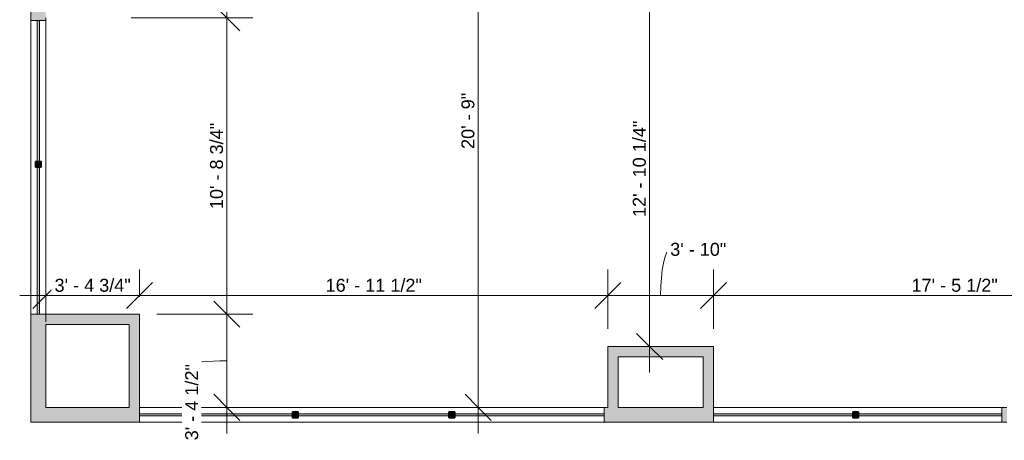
# Model space of a CAD drawing. Header units: inches. Extents: x -287 to 394, y -282 to 279.
# Tile 1 of 6: x -287 to 141, y -252 to -70. Entities that reach past the tile are written whole.
import ezdxf

# ---------------------------------------------------------------- set-up
doc = ezdxf.new("R2010")
doc.units = ezdxf.units.IN
doc.header["$MEASUREMENT"] = 0
for name, color, linetype, lineweight in [('A-ANNO-DIMS', 211, 'Continuous', 9), ('A-ANNO-DIMS-96', 211, 'Continuous', 9), ('A-FLOR', 192, 'Continuous', 9), ('A-WALL', 90, 'Continuous', 9), ('A-WALL-PATT', 111, 'Continuous', 9)]:
    doc.layers.add(name, color=color, linetype=linetype, lineweight=lineweight)
doc.styles.add('Arial', font='arial.ttf', dxfattribs={"height": 5.625})
doc.dimstyles.new('Linear_-_1_5mm_Arial', dxfattribs={"dimscale": 12, "dimtxt": 5.738959, "dimasz": 0.944882, "dimexe": 0.944882, "dimexo": 0.629921, "dimgap": 0, "dimtad": 1, "dimrnd": 0.25, "dimzin": 1, "dimdsep": 46, "dimlunit": 4, "dimtxsty": 'Arial', "dimblk1": 'OBLIQUE', "dimblk2": 'OBLIQUE', "dimsah": 1, "dimcen": 0.09, "dimdle": 0.944882, "dimazin": 0, "dimtfac": 1, "dimtdec": 4, "dimtix": 1, "dimtmove": 0, "dimatfit": 3, "dimfxl": 1, "dimtvp": 1, "dimtfill": 1, "dimfrac": 2, "dimtolj": 1, "dimtzin": 0, "dimarcsym": 2})
doc.dimstyles.new('Linear_-_1_5mm_Arial_1', dxfattribs={"dimscale": 12, "dimtxt": 5.738959, "dimasz": 0.944882, "dimexe": 0.944882, "dimexo": 0.629921, "dimgap": 0, "dimtad": 1, "dimrnd": 0.25, "dimzin": 1, "dimdsep": 46, "dimlunit": 4, "dimtxsty": 'Arial', "dimblk1": 'OBLIQUE', "dimblk2": 'OBLIQUE', "dimsah": 1, "dimcen": 0.09, "dimdle": 0.944882, "dimazin": 0, "dimtfac": 1, "dimtdec": 4, "dimtix": 1, "dimtmove": 1, "dimatfit": 3, "dimfxl": 1, "dimtvp": 1, "dimtfill": 1, "dimfrac": 2, "dimtolj": 1, "dimtzin": 0, "dimarcsym": 2})
doc.dimstyles.new('Linear_-_1_5mm_Arial_2', dxfattribs={"dimscale": 12, "dimtxt": 5.738959, "dimasz": 0.944882, "dimexe": 0.944882, "dimexo": 0.629921, "dimgap": 0, "dimtad": 1, "dimrnd": 0.25, "dimzin": 1, "dimdsep": 46, "dimlunit": 4, "dimtxsty": 'Arial', "dimblk1": 'OBLIQUE', "dimblk2": 'OBLIQUE', "dimsah": 1, "dimcen": 0.09, "dimdle": 0.944882, "dimazin": 0, "dimtfac": 1, "dimtdec": 4, "dimtix": 1, "dimtmove": 2, "dimatfit": 3, "dimfxl": 1, "dimtvp": 1, "dimtfill": 1, "dimfrac": 2, "dimtolj": 1, "dimtzin": 0, "dimarcsym": 2})

# ---------------------------------------------------------------- blocks, each defined once
blk = doc.blocks.new('DIMBLOCK15-101_2 - Main Floor Dimension Plan')
at = {"layer": 'A-ANNO-DIMS-96'}
for p, q in [((-235.27, -190.09), (-235.27, -178.24)), ((-287.36, -189.58), (-235.27, -189.58)), ((-276.02, -189.12), (-276.02, -200.92)), ((-276.02, -189.58), (-276.02, -189.12)), ((-235.27, -189.58), (-235.27, -190.09))]:
    blk.add_line(p, q, dxfattribs=at)
at = {"layer": 'A-ANNO-DIMS-96', "lineweight": 35}
for p, q in [((-276.02, -189.58), (-270.35, -183.91)), ((-235.27, -189.58), (-229.6, -183.91)), ((-276.02, -189.58), (-281.69, -195.25)), ((-235.27, -189.58), (-240.94, -195.25))]:
    blk.add_line(p, q, dxfattribs=at)
at = {"layer": 'A-ANNO-DIMS-96', "color": 0, "insert": (-272.2, -182.28), "char_height": 5.625, "width": 39.7313, "attachment_point": 1, "line_spacing_factor": 0.941778, "style": 'Arial', "bg_fill": 3, "box_fill_scale": 1.25, "bg_fill_color": 256, "bg_fill_true_color": 13158600, "bg_fill_transparency": 0}
blk.add_mtext('3\' - 4 3/4"', dxfattribs=at)
blk = doc.blocks.new('_Oblique')
at = {"color": 0, "linetype": 'ByBlock', "lineweight": -2}
blk.add_line((-0.5, -0.5), (0.5, 0.5), dxfattribs=at)
blk = doc.blocks.new('DIMBLOCK16-101_2 - Main Floor Dimension Plan')
at = {"layer": 'A-ANNO-DIMS-96'}
for p, q in [((-235.27, -190.09), (-235.27, -178.24)), ((-31.77, -204.09), (-31.77, -178.24)), ((-235.27, -189.58), (-31.77, -189.58)), ((-235.27, -189.58), (-235.27, -190.09)), ((-31.77, -189.58), (-31.77, -204.09))]:
    blk.add_line(p, q, dxfattribs=at)
at = {"layer": 'A-ANNO-DIMS-96', "lineweight": 35}
for p, q in [((-235.27, -189.58), (-229.6, -183.91)), ((-31.77, -189.58), (-26.1, -183.91)), ((-235.27, -189.58), (-240.94, -195.25)), ((-31.77, -189.58), (-37.44, -195.25))]:
    blk.add_line(p, q, dxfattribs=at)
at = {"layer": 'A-ANNO-DIMS-96', "color": 0, "insert": (-154.4, -182.28), "char_height": 5.625, "width": 50.1144, "attachment_point": 1, "line_spacing_factor": 0.941778, "style": 'Arial', "bg_fill": 3, "box_fill_scale": 1.25, "bg_fill_color": 256, "bg_fill_true_color": 13158600, "bg_fill_transparency": 0}
blk.add_mtext('16\' - 11 1/2"', dxfattribs=at)
blk = doc.blocks.new('DIMBLOCK17-101_2 - Main Floor Dimension Plan')
at = {"layer": 'A-ANNO-DIMS-96'}
for p, q in [((-31.77, -204.09), (-31.77, -178.24)), ((14.23, -204.09), (14.23, -178.24)), ((-31.77, -189.58), (14.23, -189.58)), ((-31.77, -189.58), (-31.77, -204.09)), ((14.23, -189.58), (14.23, -204.09))]:
    blk.add_line(p, q, dxfattribs=at)
at = {"layer": 'A-ANNO-DIMS-96', "lineweight": 35}
for p, q in [((-31.77, -189.58), (-26.1, -183.91)), ((14.23, -189.58), (19.9, -183.91)), ((-31.77, -189.58), (-37.44, -195.25)), ((14.23, -189.58), (8.56, -195.25))]:
    blk.add_line(p, q, dxfattribs=at)
at = {"layer": 'A-ANNO-DIMS-96'}
blk.add_ellipse((-4.61, -189.58), major_axis=(0, 20.03), ratio=0.207549, start_param=0, end_param=1.570796, dxfattribs=at)
at = {"layer": 'A-ANNO-DIMS-96', "color": 0, "insert": (-4.61, -166.66), "char_height": 5.625, "width": 29.2422, "attachment_point": 1, "line_spacing_factor": 0.941778, "style": 'Arial', "bg_fill": 3, "box_fill_scale": 1.25, "bg_fill_color": 256, "bg_fill_true_color": 13158600, "bg_fill_transparency": 0}
blk.add_mtext('3\' - 10"', dxfattribs=at)
blk = doc.blocks.new('DIMBLOCK18-101_2 - Main Floor Dimension Plan')
at = {"layer": 'A-ANNO-DIMS-96'}
for p, q in [((14.23, -204.09), (14.23, -178.24)), ((223.73, -204.09), (223.73, -178.24)), ((14.23, -189.58), (223.73, -189.58)), ((14.23, -189.58), (14.23, -204.09)), ((223.73, -189.58), (223.73, -204.09))]:
    blk.add_line(p, q, dxfattribs=at)
at = {"layer": 'A-ANNO-DIMS-96', "lineweight": 35}
for p, q in [((14.23, -189.58), (19.9, -183.91)), ((223.73, -189.58), (229.4, -183.91)), ((14.23, -189.58), (8.56, -195.25)), ((223.73, -189.58), (218.06, -195.25))]:
    blk.add_line(p, q, dxfattribs=at)
at = {"layer": 'A-ANNO-DIMS-96', "color": 0, "insert": (100.27, -182.28), "char_height": 5.625, "width": 44.9228, "attachment_point": 1, "line_spacing_factor": 0.941778, "style": 'Arial', "bg_fill": 3, "box_fill_scale": 1.25, "bg_fill_color": 256, "bg_fill_true_color": 13158600, "bg_fill_transparency": 0}
blk.add_mtext('17\' - 5 1/2"', dxfattribs=at)
blk = doc.blocks.new('DIMBLOCK28-101_2 - Main Floor Dimension Plan')
at = {"layer": 'A-ANNO-DIMS-96', "lineweight": 35}
for p, q in [((-88.05, 10.85), (-93.72, 16.52)), ((-88.05, 10.85), (-82.38, 5.18)), ((-88.05, -238.15), (-93.72, -232.48)), ((-88.05, -238.15), (-82.38, -243.82))]:
    blk.add_line(p, q, dxfattribs=at)
at = {"layer": 'A-ANNO-DIMS-96'}
for p, q in [((-88.51, 10.85), (-76.71, 10.85)), ((-88.05, 10.85), (-88.51, 10.85)), ((-88.05, -249.49), (-88.05, 10.85)), ((-88.51, -238.15), (-76.71, -238.15)), ((-88.05, -238.15), (-88.51, -238.15))]:
    blk.add_line(p, q, dxfattribs=at)
at = {"layer": 'A-ANNO-DIMS-96', "color": 0, "insert": (-95.35, -125.84), "char_height": 5.625, "width": 29.2422, "attachment_point": 1, "rotation": 90, "line_spacing_factor": 0.941778, "style": 'Arial', "bg_fill": 3, "box_fill_scale": 1.25, "bg_fill_color": 256, "bg_fill_true_color": 13158600, "bg_fill_transparency": 0}
blk.add_mtext('20\' - 9"', dxfattribs=at)
blk = doc.blocks.new('DIMBLOCK38-101_2 - Main Floor Dimension Plan')
at = {"layer": 'A-ANNO-DIMS-96', "lineweight": 35}
for p, q in [((-13.55, -57.4), (-19.22, -51.73)), ((-13.55, -57.4), (-7.88, -63.07)), ((-13.55, -211.65), (-19.22, -205.98)), ((-13.55, -211.65), (-7.88, -217.32))]:
    blk.add_line(p, q, dxfattribs=at)
at = {"layer": 'A-ANNO-DIMS-96'}
for p, q in [((-13.09, -57.4), (-24.89, -57.4)), ((-13.55, -57.4), (-13.55, -222.99)), ((-13.55, -57.4), (-13.09, -57.4)), ((-13.09, -211.65), (-24.89, -211.65)), ((-13.55, -211.65), (-13.09, -211.65))]:
    blk.add_line(p, q, dxfattribs=at)
at = {"layer": 'A-ANNO-DIMS-96', "color": 0, "insert": (-20.85, -155.41), "char_height": 5.625, "width": 50.1144, "attachment_point": 1, "rotation": 90, "line_spacing_factor": 0.941778, "style": 'Arial', "bg_fill": 3, "box_fill_scale": 1.25, "bg_fill_color": 256, "bg_fill_true_color": 13158600, "bg_fill_transparency": 0}
blk.add_mtext('12\' - 10 1/4"', dxfattribs=at)
blk = doc.blocks.new('DIMBLOCK39-101_2 - Main Floor Dimension Plan')
at = {"layer": 'A-ANNO-DIMS-96', "lineweight": 35}
for p, q in [((-197.31, -197.65), (-202.98, -191.98)), ((-197.31, -197.65), (-191.64, -203.32)), ((-197.31, -238.15), (-202.98, -232.48)), ((-197.31, -238.15), (-191.64, -243.82))]:
    blk.add_line(p, q, dxfattribs=at)
at = {"layer": 'A-ANNO-DIMS-96'}
for p, q in [((-227.71, -197.65), (-185.98, -197.65)), ((-197.31, -197.65), (-227.71, -197.65)), ((-197.31, -249.49), (-197.31, -197.65)), ((-197.77, -238.15), (-185.98, -238.15)), ((-197.31, -238.15), (-197.77, -238.15))]:
    blk.add_line(p, q, dxfattribs=at)
blk.add_ellipse((-197.31, -219.36), major_axis=(-15.22, 0), ratio=0.095851, start_param=4.712389, end_param=6.283185, dxfattribs=at)
at = {"layer": 'A-ANNO-DIMS-96', "color": 0, "insert": (-215.42, -252.47), "char_height": 5.625, "width": 39.7313, "attachment_point": 1, "rotation": 90, "line_spacing_factor": 0.941778, "style": 'Arial', "bg_fill": 3, "box_fill_scale": 1.25, "bg_fill_color": 256, "bg_fill_true_color": 13158600, "bg_fill_transparency": 0}
blk.add_mtext('3\' - 4 1/2"', dxfattribs=at)
blk = doc.blocks.new('DIMBLOCK40-101_2 - Main Floor Dimension Plan')
at = {"layer": 'A-ANNO-DIMS-96', "lineweight": 35}
for p, q in [((-197.31, -68.9), (-202.98, -63.23)), ((-197.31, -68.9), (-191.64, -74.57)), ((-197.31, -197.65), (-202.98, -191.98)), ((-197.31, -197.65), (-191.64, -203.32))]:
    blk.add_line(p, q, dxfattribs=at)
at = {"layer": 'A-ANNO-DIMS-96'}
for p, q in [((-238.96, -68.9), (-185.98, -68.9)), ((-197.31, -68.9), (-238.96, -68.9)), ((-197.31, -197.65), (-197.31, -68.9)), ((-227.71, -197.65), (-185.98, -197.65)), ((-197.31, -197.65), (-227.71, -197.65))]:
    blk.add_line(p, q, dxfattribs=at)
at = {"layer": 'A-ANNO-DIMS-96', "color": 0, "insert": (-204.62, -151.99), "char_height": 5.625, "width": 44.9228, "attachment_point": 1, "rotation": 90, "line_spacing_factor": 0.941778, "style": 'Arial', "bg_fill": 3, "box_fill_scale": 1.25, "bg_fill_color": 256, "bg_fill_true_color": 13158600, "bg_fill_transparency": 0}
blk.add_mtext('10\' - 8 3/4"', dxfattribs=at)
blk = doc.blocks.new('DIMBLOCK41-101_2 - Main Floor Dimension Plan')
at = {"layer": 'A-ANNO-DIMS-96', "lineweight": 35}
for p, q in [((-197.31, -23.65), (-202.98, -17.98)), ((-197.31, -23.65), (-191.64, -29.32)), ((-197.31, -68.9), (-202.98, -63.23)), ((-197.31, -68.9), (-191.64, -74.57))]:
    blk.add_line(p, q, dxfattribs=at)
at = {"layer": 'A-ANNO-DIMS-96'}
for p, q in [((-238.96, -23.65), (-185.98, -23.65)), ((-197.31, -23.65), (-238.96, -23.65)), ((-197.31, -68.9), (-197.31, -23.65)), ((-238.96, -68.9), (-185.98, -68.9)), ((-197.31, -68.9), (-238.96, -68.9))]:
    blk.add_line(p, q, dxfattribs=at)
at = {"layer": 'A-ANNO-DIMS-96', "color": 0, "insert": (-210.36, -64.21), "char_height": 5.625, "width": 39.7313, "attachment_point": 1, "rotation": 90, "line_spacing_factor": 0.941778, "style": 'Arial', "bg_fill": 3, "box_fill_scale": 1.25, "bg_fill_color": 256, "bg_fill_true_color": 13158600, "bg_fill_transparency": 0}
blk.add_mtext('3\' - 9 1/4"', dxfattribs=at)

msp = doc.modelspace()

# ---------------------------------------------------------------- hatches: boundary and pattern name
at = {"layer": 'A-WALL-PATT', "transparency": 33554560}
h = msp.add_hatch(color=8, dxfattribs=at)
h.paths.add_polyline_path([(-282.517, -238.152), (-276.017, -238.152), (-276.017, -197.652), (-282.517, -197.652)], flags=0)
h.paths.add_polyline_path([(-279.767, -70.046), (-276.017, -70.046), (-276.017, -22.909), (-282.517, -22.909), (-282.517, -70.046)], flags=0)
h.paths.add_polyline_path([(-279.767, 9.091), (-276.017, 9.091), (-276.017, 13.098), (-282.517, 13.098), (-282.517, 9.091)], flags=0)
h = msp.add_hatch(color=8, dxfattribs=at)
h.paths.add_polyline_path([(-279.767, -197.652), (-278.767, -197.652), (-278.767, -133.795), (-279.767, -133.795)], flags=0)
h.paths.add_polyline_path([(-278.767, -131.295), (-278.767, -70.046), (-279.767, -70.046), (-279.767, -131.295)], flags=0)
for points in [[(-278.017, -133.795), (-278.017, -131.295), (-280.517, -131.295), (-280.517, -133.795)], [(-239.767, -202.152), (-239.767, -197.652), (-276.017, -197.652), (-276.017, -202.152), (-244.532, -202.152)], [(-235.267, -244.652), (-235.267, -197.652), (-239.767, -197.652), (-239.767, -244.652)], [(-27.267, -238.152), (-27.267, -211.652), (-31.767, -211.652), (-31.767, -238.152)], [(9.733, -216.152), (14.233, -216.152), (14.233, -211.652), (-27.267, -211.652), (-27.267, -216.152), (-7.188, -216.152)], [(14.233, -244.652), (14.233, -216.152), (9.733, -216.152), (9.733, -244.652)], [(-166.267, -242.652), (-166.267, -240.152), (-168.767, -240.152), (-168.767, -242.652)], [(-98.267, -242.652), (-98.267, -240.152), (-100.767, -240.152), (-100.767, -242.652)], [(77.233, -242.652), (77.233, -240.152), (74.733, -240.152), (74.733, -242.652)]]:
    msp.add_hatch(color=8, dxfattribs=at).paths.add_polyline_path(points, flags=0)
h = msp.add_hatch(color=8, dxfattribs=at)
h.paths.add_polyline_path([(373.733, -244.652), (373.733, -238.152), (215.733, -238.152), (215.733, -244.652), (230.155, -244.652)], flags=0)
h.paths.add_polyline_path([(141.733, -244.652), (141.733, -238.152), (139.484, -238.152), (139.484, -244.652)], flags=0)
h.paths.add_polyline_path([(9.733, -244.652), (9.733, -238.152), (-33.316, -238.152), (-33.316, -244.652), (-7.188, -244.652)], flags=0)
h.paths.add_polyline_path([(-239.767, -244.652), (-239.767, -238.152), (-282.517, -238.152), (-282.517, -244.652), (-244.532, -244.652)], flags=0)
h = msp.add_hatch(color=8, dxfattribs=at)
h.paths.add_polyline_path([(-33.316, -241.902), (-33.316, -240.902), (-98.267, -240.902), (-98.267, -241.902)], flags=0)
h.paths.add_polyline_path([(-100.767, -241.902), (-100.767, -240.902), (-166.267, -240.902), (-166.267, -241.902)], flags=0)
h.paths.add_polyline_path([(-168.767, -241.902), (-168.767, -240.902), (-235.267, -240.902), (-235.267, -241.902)], flags=0)
h = msp.add_hatch(color=8, dxfattribs=at)
h.paths.add_polyline_path([(139.484, -241.902), (139.484, -240.902), (77.233, -240.902), (77.233, -241.902)], flags=0)
h.paths.add_polyline_path([(74.733, -241.902), (74.733, -240.902), (14.233, -240.902), (14.233, -241.902)], flags=0)

# ---------------------------------------------------------------- linework, layer by layer
at = {"layer": 'A-FLOR'}
for p, q in [((-276.017, -68.902), (-276.017, -197.652)), ((-276.017, -197.652), (-235.267, -197.652)), ((-235.267, -197.652), (-235.267, -238.152)), ((14.233, -211.652), (14.233, -238.152)), ((-235.267, -238.152), (-31.767, -238.152))]:
    msp.add_line(p, q, dxfattribs=at)
at = {"layer": 'A-WALL'}
for p, q in [((-282.517, -244.652), (-282.517, 261.598)), ((-282.517, -70.046), (-276.017, -70.046)), ((-279.767, -70.046), (-279.767, -131.295)), ((-278.767, -131.295), (-278.767, -70.046)), ((-280.517, -131.295), (-280.517, -131.295)), ((-279.767, -133.795), (-279.767, -197.652)), ((-278.767, -197.652), (-278.767, -133.795)), ((-276.017, -197.652), (-282.517, -197.652)), ((-276.017, -238.152), (-276.017, -202.152)), ((-276.017, -202.152), (-239.767, -202.152)), ((-239.767, -202.152), (-239.767, -238.152)), ((-31.767, -211.652), (-31.767, -238.152)), ((14.233, -211.652), (-31.767, -211.652)), ((-27.267, -238.152), (-27.267, -216.152)), ((-27.267, -216.152), (9.733, -216.152)), ((9.733, -216.152), (9.733, -238.152)), ((-239.767, -238.152), (-276.017, -238.152)), ((-235.267, -244.652), (-235.267, -238.152)), ((-33.316, -238.152), (-33.316, -244.652)), ((9.733, -238.152), (-27.267, -238.152)), ((14.233, -244.652), (14.233, -238.152)), ((141.733, -238.152), (14.233, -238.152)), ((139.484, -238.152), (139.484, -244.652)), ((-168.767, -240.902), (-235.267, -240.902)), ((-235.267, -241.902), (-168.767, -241.902)), ((-168.767, -242.652), (-168.767, -242.652)), ((-166.267, -240.152), (-166.267, -240.152)), ((-100.767, -240.902), (-166.267, -240.902)), ((-166.267, -241.902), (-100.767, -241.902)), ((-100.767, -242.652), (-100.767, -242.652)), ((-98.267, -240.152), (-98.267, -240.152)), ((-33.316, -240.902), (-98.267, -240.902)), ((-98.267, -241.902), (-33.316, -241.902)), ((74.733, -240.902), (14.233, -240.902)), ((14.233, -241.902), (74.733, -241.902)), ((139.484, -240.902), (77.233, -240.902)), ((77.233, -241.902), (139.484, -241.902)), ((141.733, -244.652), (-282.517, -244.652))]:
    msp.add_line(p, q, dxfattribs=at)
at = {"layer": 'A-WALL', "lineweight": 35}
for p, q in [((-280.517, -131.295), (-280.517, -133.795)), ((-278.017, -131.295), (-280.517, -131.295)), ((-278.017, -133.795), (-278.017, -131.295)), ((-280.517, -133.795), (-278.017, -133.795)), ((-166.267, -240.152), (-168.767, -240.152)), ((-168.767, -240.152), (-168.767, -242.652)), ((-168.767, -242.652), (-166.267, -242.652)), ((-166.267, -242.652), (-166.267, -240.152)), ((-98.267, -240.152), (-100.767, -240.152)), ((-100.767, -240.152), (-100.767, -242.652)), ((-100.767, -242.652), (-98.267, -242.652)), ((-98.267, -242.652), (-98.267, -240.152)), ((77.233, -240.152), (74.733, -240.152)), ((74.733, -240.152), (74.733, -242.652)), ((74.733, -242.652), (77.233, -242.652)), ((77.233, -242.652), (77.233, -240.152))]:
    msp.add_line(p, q, dxfattribs=at)

# ---------------------------------------------------------------- next in the draw order: dimensions: what is measured, and where the dimension line sits
at = {"layer": 'A-ANNO-DIMS'}
dim = msp.add_linear_dim(base=(-235.267, -189.581), p1=(-276.017, -181.563), p2=(-235.267, -197.652), dimstyle='Linear_-_1_5mm_Arial', override={"dimpost": '<>', "dimfxl": 43.811122}, dxfattribs=at)
dim.commit()
dim.dimension.update_dxf_attribs({"geometry": 'DIMBLOCK15-101_2 - Main Floor Dimension Plan', "text_midpoint": (-255.642, -186.67)})

# ---------------------------------------------------------------- next in the draw order: dimensions: what is measured, and where the dimension line sits
dim = msp.add_linear_dim(base=(-31.767, -189.581), p1=(-235.267, -197.652), p2=(-31.767, -211.652), dimstyle='Linear_-_1_5mm_Arial', override={"dimpost": '<>', "dimfxl": 203.981004}, dxfattribs=at)
dim.commit()
dim.dimension.update_dxf_attribs({"geometry": 'DIMBLOCK16-101_2 - Main Floor Dimension Plan', "text_midpoint": (-133.517, -186.672)})

# ---------------------------------------------------------------- next in the draw order: dimensions: what is measured, and where the dimension line sits
dim = msp.add_linear_dim(base=(-88.051, 10.848), p1=(-96.069, -238.152), p2=(-96.069, 10.848), angle=90, dimstyle='Linear_-_1_5mm_Arial', override={"dimpost": '<>', "dimfxl": 249}, dxfattribs=at)
dim.commit()
dim.dimension.update_dxf_attribs({"geometry": 'DIMBLOCK28-101_2 - Main Floor Dimension Plan', "text_midpoint": (-90.923, -113.652)})
dim = msp.add_linear_dim(base=(14.233, -189.581), p1=(-31.767, -211.652), p2=(14.233, -211.652), dimstyle='Linear_-_1_5mm_Arial_1', override={"dimpost": '<>', "dimfxl": 46}, dxfattribs=at)
dim.commit()
dim.dimension.update_dxf_attribs({"geometry": 'DIMBLOCK17-101_2 - Main Floor Dimension Plan', "text_midpoint": (10.012, -170.409), "dimtype": 160})
dim = msp.add_linear_dim(base=(-197.314, -197.652), p1=(-205.332, -238.152), p2=(-235.267, -197.652), angle=90, dimstyle='Linear_-_1_5mm_Arial_1', override={"dimpost": '<>', "dimfxl": 50.362399}, dxfattribs=at)
dim.commit()
dim.dimension.update_dxf_attribs({"geometry": 'DIMBLOCK39-101_2 - Main Floor Dimension Plan', "text_midpoint": (-211.674, -232.605), "dimtype": 160, "text_rotation": 90})

# ---------------------------------------------------------------- next in the draw order: dimensions: what is measured, and where the dimension line sits
for base, p1, p2, override, picture, middle in [((-13.552, -211.652), (-5.534, -57.402), (-5.534, -211.652), {"dimpost": '<>', "dimfxl": 154.25}, 'DIMBLOCK38-101_2 - Main Floor Dimension Plan', (-16.46, -134.527)), ((-197.314, -68.902), (-235.267, -197.652), (-246.517, -68.902), {"dimpost": '<>', "dimfxl": 129.24057}, 'DIMBLOCK40-101_2 - Main Floor Dimension Plan', (-200.224, -133.277))]:
    dim = msp.add_linear_dim(base=base, p1=p1, p2=p2, angle=90, dimstyle='Linear_-_1_5mm_Arial', override=override, dxfattribs=at)
    dim.commit()
    dim.dimension.update_dxf_attribs({"geometry": picture, "text_midpoint": middle})
dim = msp.add_linear_dim(base=(223.733, -189.581), p1=(14.233, -211.652), p2=(223.733, -211.652), dimstyle='Linear_-_1_5mm_Arial', override={"dimpost": '<>', "dimfxl": 209.5}, dxfattribs=at)
dim.commit()
dim.dimension.update_dxf_attribs({"geometry": 'DIMBLOCK18-101_2 - Main Floor Dimension Plan', "text_midpoint": (118.983, -186.672)})

# ---------------------------------------------------------------- next in the draw order: dimensions: what is measured, and where the dimension line sits
dim = msp.add_linear_dim(base=(-197.314, -23.652), p1=(-246.517, -68.902), p2=(-246.517, -23.652), angle=90, dimstyle='Linear_-_1_5mm_Arial_2', override={"dimpost": '<>', "dimfxl": 45.25}, dxfattribs=at)
dim.commit()
dim.dimension.update_dxf_attribs({"geometry": 'DIMBLOCK41-101_2 - Main Floor Dimension Plan', "text_midpoint": (-206.615, -44.341), "dimtype": 160, "text_rotation": 90})

doc.saveas('drawing.dxf')
